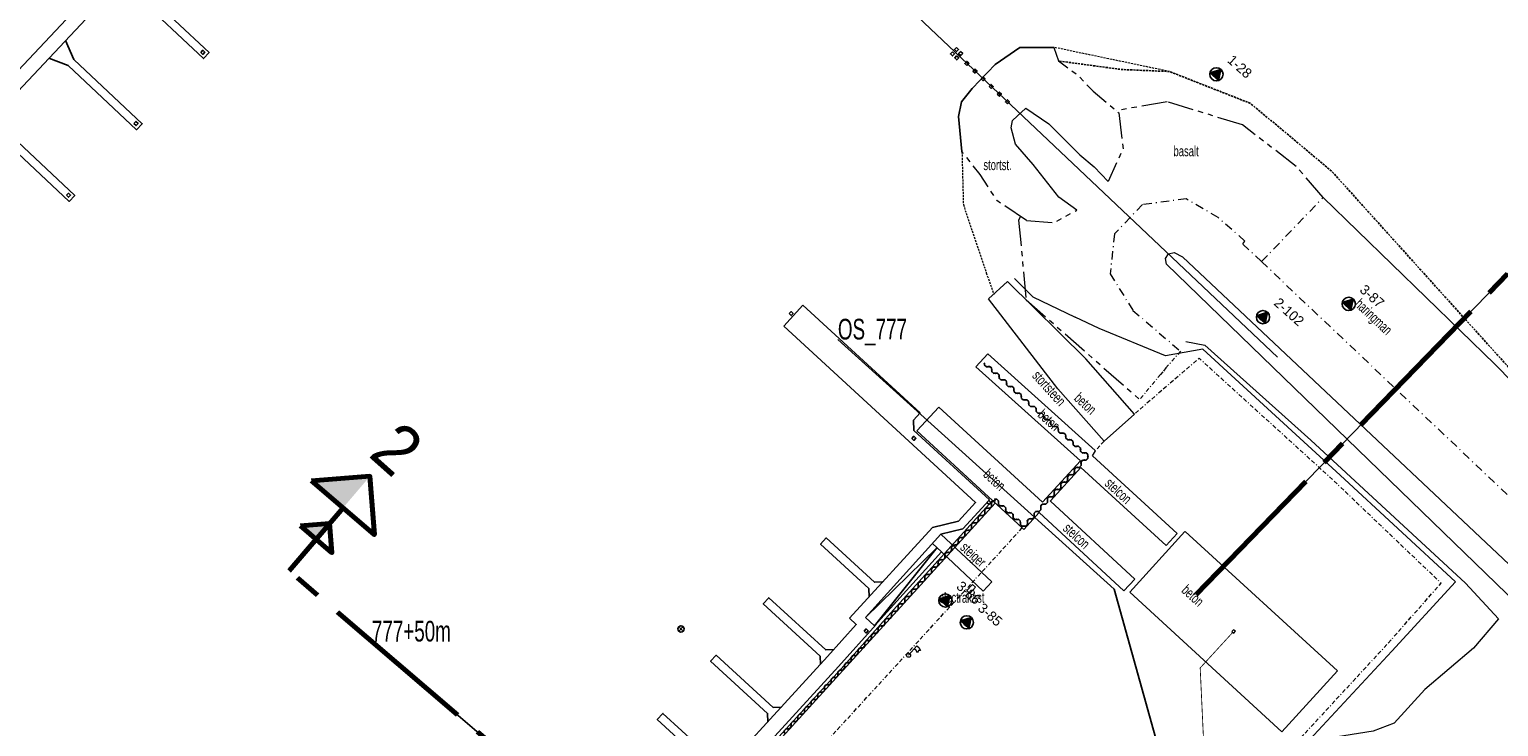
# Model space of a CAD drawing. Header units: metres. Extents: x 63969 to 66720, y 402115 to 403595.
# Tile 40 of 52: x 66382 to 66559, y 402389 to 402473. Entities that reach past the tile are written whole.
import ezdxf
from ezdxf.enums import TextEntityAlignment as Align

# ---------------------------------------------------------------- set-up
doc = ezdxf.new("R2010")
doc.units = ezdxf.units.M
for name, pattern in [('BORDER', [1.75, 0.5, -0.25, 0.5, -0.25, 0, -0.25]), ('CENTER2', [28.575, 19.05, -3.175, 3.175, -3.175]), ('DASHDOT', [1, 0.5, -0.25, 0, -0.25]), ('HIDDEN', [0.375, 0.25, -0.125]), ('PHANTOM2', [1.25, 0.625, -0.125, 0.125, -0.125, 0.125, -0.125])]:
    doc.linetypes.add(name, pattern=pattern)
doc.layers.get('0').update_dxf_attribs({"linetype": 'CONTINUOUS'})
for name, color, linetype, lineweight in [('BS-BETONBAND', 253, 'BORDER', 0), ('BS-HEK', 253, 'RASTER', 0), ('BS-KANT-KREUKELBERM', 35, 'PHANTOM2', 0), ('BS-KANT-VERHARDING', 253, 'CONTINUOUS', 0), ('BS-KRUINLIJN', 253, 'CONTINUOUS', 0), ('BS-KUNSTWERK-CONTOUR', 253, 'CONTINUOUS', 0), ('BS-OVERIGE-TEKSTEN', 253, 'CONTINUOUS', 0), ('BS-PERKOENRIJ-MET-BETONBAND', 213, 'DASHDOT', 0), ('BS-RASTER', 253, 'RASTER', 0), ('BS-RIOOLPERSLEIDING', 253, 'pers', 30), ('BS-SCHAKELKAST', 253, 'CONTINUOUS', 0), ('BS-TEENLIJN', 253, 'CONTINUOUS', 0), ('BS-TUSSENBERM', 253, 'CONTINUOUS', 0), ('BS-VLAGGEMAST', 253, 'CONTINUOUS', 0), ('BS-ZANDLIJN', 2, 'HIDDEN', 20), ('GM-C3D-POINT-BORING', 2, 'CONTINUOUS', 25), ('GM-C3D-POINT-BORING @ 0.5', 2, 'CONTINUOUS', 25), ('GM-C3D-POINT-BORING @ 1', 2, 'CONTINUOUS', 25), ('GM-C3D-POINT-LABEL_BORING', 7, 'CONTINUOUS', 25), ('Plts-Dwarsprofiel', 5, 'CENTER2', 70), ('Plts-Dwarsprofiel @ 0.5', 5, 'CENTER2', 70), ('Plts-Dwarsprofiel @ 1', 5, 'CENTER2', 70)]:
    doc.layers.add(name, color=color, linetype=linetype, lineweight=lineweight)
for name, color, linetype in [('BS-BOORPUNTEN MET CODE', 2, 'CONTINUOUS'), ('BS-DAMWAND', 253, 'CONTINUOUS'), ('BS-MEERPAAL', 253, 'CONTINUOUS'), ('BS-OV.LIJNVORM.OBJECT', 253, 'CONTINUOUS'), ('BS-SCHEIDINGSLIJN-TALUDBEKL', 253, 'CONTINUOUS'), ('BS-SCHEIDINGSLIJN-TALUDBEKLEDING', 253, 'CONTINUOUS'), ('BS-STEIGER (CONTOUR)', 253, 'CONTINUOUS'), ('BS-STORTSTEENLIJN', 253, 'CONTINUOUS'), ('BS-ZANDLIJN NVV', 198, 'HIDDEN'), ('DWARSPROFIEL_LOKATIE', 125, 'CONTINUOUS')]:
    doc.layers.add(name, color=color, linetype=linetype)
doc.styles.add('StagCAD', font='StagCAD.ttf')
doc.linetypes.add('pers', pattern='A,14,-2.5,[22,ProvNB.shx,S=0.75,R=0,X=0,Y=0],-2.5,[22,ProvNB.shx,S=0.75,R=0,X=0,Y=0],-2.5', length=21.5)
doc.linetypes.add('RASTER', pattern='A,3,-2,[200,RASTER,S=0.75,R=0,X=0,Y=0],-2,3', length=10)

# ---------------------------------------------------------------- blocks, each defined once
blk = doc.blocks.new('Meerpaal')
at = {"layer": 'BS-MEERPAAL'}
blk.add_lwpolyline([(0, 0), (0.35, 0), (0.35, 0.35), (0, 0.35)], close=True, dxfattribs=at)
blk = doc.blocks.new('dwp-pijl')
at = {"layer": 'Plts-Dwarsprofiel', "linetype": 'Continuous', "ltscale": 0.5}
blk.add_line((0, 0), (7.27, -6.87), dxfattribs=at)
at = {"layer": 'Plts-Dwarsprofiel', "linetype": 'Continuous', "ltscale": 0.5, "flags": 128}
blk.add_lwpolyline([(10.7, -3.24), (3.83, -10.5), (10.9, -10.3), (10.7, -3.24)], dxfattribs=at)
at = {"layer": 'Plts-Dwarsprofiel', "linetype": 'Continuous', "ltscale": 0.5}
blk.add_solid([(7.27, -6.87), (10.9, -10.3), (10.7, -3.24)], dxfattribs=at)
blk = doc.blocks.new('*U283')
at = {"layer": 'Plts-Dwarsprofiel @ 0.5', "xscale": 0.5, "yscale": 0.5, "zscale": 0.5, "rotation": 92.8159319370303}
blk.add_blockref('dwp-pijl', (66412.91, 402407.39), dxfattribs=at)
at = {"layer": 'Plts-Dwarsprofiel @ 1', "rotation": 92.8159319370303}
blk.add_blockref('dwp-pijl', (66412.91, 402407.39), dxfattribs=at)
blk = doc.blocks.new('4meerpalen')
at = {"layer": 'BS-SCHEIDINGSLIJN-TALUDBEKL', "xscale": -1, "rotation": 359.9999999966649}
for p in [(0.35, 1), (0.35, 0.3), (1.05, 1), (1.05, 0.3)]:
    blk.add_blockref('Meerpaal', p, dxfattribs=at)
blk = doc.blocks.new('Meerpalen')
at = {"layer": 'BS-MEERPAAL'}
for p in [(-7.1, -0.17), (-1.7, -0.17), (-0.35, -0.17)]:
    blk.add_blockref('Meerpaal', p, dxfattribs=at)
at = {"layer": 'BS-MEERPAAL', "xscale": -1}
for p, rotation in [((-5.4, -0.17), 359.9999999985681), ((-4.05, -0.17), 359.9999999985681), ((-2.7, -0.17), 359.9999999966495)]:
    blk.add_blockref('Meerpaal', p, dxfattribs=dict(at, rotation=rotation))
at = {"layer": 'BS-MEERPAAL', "rotation": 90.00000000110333}
blk.add_blockref('4meerpalen', (2.35, -0.52), dxfattribs=at)
blk = doc.blocks.new('Larssen 602')
at = {"layer": 'BS-DAMWAND'}
blk.add_lwpolyline([(0.14, -0.31), (0.14, -0.3, -0.685109), (0.14, -0.3), (0.15, -0.31, 0.67911), (0.16, -0.31), (0.16, -0.29, 0.384342), (0.15, -0.28), (0.13, -0.28, -0.179283), (0.12, -0.27), (0, -0.15, -0.187597), (-0.01, -0.12), (-0.01, 0.12, -0.187597), (0, 0.15), (0.12, 0.27, -0.179283), (0.13, 0.28), (0.15, 0.28, 0.384342), (0.16, 0.29), (0.16, 0.31, 0.67911), (0.15, 0.31), (0.14, 0.3, -0.685109), (0.14, 0.3), (0.14, 0.31, -0.414219), (0.15, 0.32), (0.16, 0.32, -0.400407), (0.17, 0.31), (0.17, 0.29, -0.393259), (0.16, 0.28), (0.13, 0.27, 0.179283), (0.12, 0.27), (0.01, 0.14, 0.187597), (0, 0.12), (0, -0.12, 0.187597), (0.01, -0.14), (0.12, -0.27, 0.179283), (0.13, -0.27), (0.16, -0.28, -0.393259), (0.17, -0.29), (0.17, -0.31, -0.400407), (0.16, -0.32), (0.15, -0.32, -0.414219)], format="xyb", close=True, dxfattribs=at)
for points in [[(0.19, 0.3), (0.11, 0.3)], [(0.15, 0.34), (0.15, 0.26)], [(0.19, -0.3), (0.11, -0.3)], [(0.15, -0.34), (0.15, -0.26)]]:
    blk.add_lwpolyline(points, dxfattribs=at)
blk = doc.blocks.new('Stalen damwand')
at = {"layer": 'BS-DAMWAND'}
for p, q in [((-0.6, 0.01), (-0.61, 0.01)), ((-0.61, -0.01), (-0.6, 0)), ((-0.58, 0.02), (-0.58, 0)), ((-0.58, -0.01), (-0.57, 0.02)), ((-0.45, 0.15), (-0.57, 0.03)), ((-0.57, 0.03), (-0.44, 0.14)), ((-0.18, 0.16), (-0.42, 0.16)), ((-0.42, 0.15), (-0.18, 0.15)), ((-0.16, 0.14), (-0.03, 0.03)), ((-0.03, 0.03), (-0.15, 0.15)), ((-0.03, 0.02), (-0.02, -0.01)), ((-0.02, 0), (-0.02, 0.02)), ((0.01, 0.01), (0, 0.01)), ((0, 0), (0.01, -0.01)), ((-0.62, 0), (-0.62, -0.01)), ((-0.59, -0.01), (-0.61, -0.01)), ((-0.61, -0.02), (-0.59, -0.02)), ((0.01, -0.01), (-0.01, -0.01)), ((-0.01, -0.02), (0.01, -0.02)), ((0.02, -0.01), (0.02, 0))]:
    blk.add_line(p, q, dxfattribs=at)
for points in [[(-1.24, 0), (-1.16, 0)], [(-1.2, 0.04), (-1.2, -0.04)], [(-0.56, 0), (-0.64, 0)], [(-0.64, 0), (-0.56, 0)], [(-0.6, 0.04), (-0.6, -0.04)], [(-0.6, -0.04), (-0.6, 0.04)], [(0.04, 0), (-0.04, 0)], [(0, -0.04), (0, 0.04)]]:
    blk.add_lwpolyline(points, dxfattribs=at)
blk.add_lwpolyline([(-0.59, -0.01), (-0.6, -0.01, -0.685109), (-0.6, 0), (-0.59, 0.01, 0.67911), (-0.59, 0.01), (-0.61, 0.01, 0.384342), (-0.62, 0), (-0.62, -0.02, -0.179283), (-0.63, -0.03), (-0.75, -0.15, -0.187597), (-0.78, -0.15), (-1.02, -0.15, -0.187597), (-1.05, -0.15), (-1.17, -0.03, -0.179283), (-1.18, -0.02), (-1.18, 0, 0.384342), (-1.19, 0.01), (-1.21, 0.01, 0.67911), (-1.21, 0.01), (-1.2, 0, -0.685109), (-1.2, -0.01), (-1.21, -0.01, -0.414219), (-1.22, 0), (-1.22, 0.01, -0.400407), (-1.21, 0.02), (-1.19, 0.02, -0.393259), (-1.18, 0.01), (-1.17, -0.02, 0.179283), (-1.17, -0.03), (-1.04, -0.14, 0.187597), (-1.02, -0.15), (-0.78, -0.15, 0.187597), (-0.76, -0.14), (-0.63, -0.03, 0.179283), (-0.63, -0.02), (-0.62, 0.01, -0.393259), (-0.61, 0.02), (-0.59, 0.02, -0.400407), (-0.58, 0.01), (-0.58, 0, -0.414219)], format="xyb", close=True, dxfattribs=at)
for centre, radius, start, end in [((-0.61, 0), 0.01, 89.9989, 180), ((-0.6, 0.01), 0.0025, 312.3386, 90.0002), ((-0.56, 0.01), 0.025, 132.5, 173.1567), ((-0.56, 0.01), 0.015, 132.5, 173.1567), ((-0.42, 0.12), 0.036, 90, 132.5), ((-0.42, 0.12), 0.03, 90, 132.5), ((-0.18, 0.12), 0.036, 47.5, 90), ((-0.18, 0.12), 0.03, 47.5, 90), ((-0.04, 0.01), 0.025, 6.8433, 47.5), ((-0.04, 0.01), 0.015, 6.8433, 47.5), ((0, 0.01), 0.0025, 89.9998, 227.6614), ((0.01, 0), 0.01, 0, 90.0011), ((-0.61, -0.01), 0.01, 180, 267.286), ((-0.61, -0.01), 0.0025, 132.3379, 269.0612), ((-0.59, 0), 0.008, 269.0612, 353.1567), ((-0.59, -0.01), 0.01, 267.286, 353.1567), ((-0.01, 0), 0.008, 186.8433, 270.9388), ((-0.01, -0.01), 0.01, 186.8433, 272.714), ((0.01, -0.01), 0.0025, 270.9388, 47.6621), ((0.01, -0.01), 0.01, 272.714, 0)]:
    blk.add_arc(centre, radius, start, end, dxfattribs=at)
blk = doc.blocks.new('Meerpaal rond')
at = {"layer": 'BS-MEERPAAL'}
for p, q in [((0.45, 0), (-0.45, 0)), ((0, 0.45), (0, -0.45))]:
    blk.add_line(p, q, dxfattribs=at)
blk.add_circle((0, 0), 0.38, dxfattribs=at)
blk = doc.blocks.new('BORING-PBZ')
at = {"layer": 'BS-BOORPUNTEN MET CODE'}
h = blk.add_hatch(color=256, dxfattribs=at)
h.dxf.hatch_style = 1
h.paths.add_polyline_path([(0, 0.8), (-0.69, -0.4), (0.69, -0.4)])
blk.add_lwpolyline([(0, 0.8), (-0.69, -0.4), (0.69, -0.4)], close=True, dxfattribs=at)
blk.add_circle((0, 0), 0.8, dxfattribs=at)
blk = doc.blocks.new('*U309')
at = {"layer": 'GM-C3D-POINT-BORING @ 0.5', "xscale": 0.4999999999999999, "yscale": 0.4999999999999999, "zscale": 0.4999999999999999, "rotation": 318}
blk.add_blockref('BORING-PBZ', (66524.876, 402467.314), dxfattribs=at)
at = {"layer": 'GM-C3D-POINT-BORING @ 1', "rotation": 318}
blk.add_blockref('BORING-PBZ', (66524.876, 402467.314, -1.061), dxfattribs=at)
blk = doc.blocks.new('*U314')
at = {"layer": 'GM-C3D-POINT-BORING @ 0.5', "xscale": 0.4999999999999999, "yscale": 0.4999999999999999, "zscale": 0.4999999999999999, "rotation": 318}
blk.add_blockref('BORING-PBZ', (66530.504, 402438.001), dxfattribs=at)
at = {"layer": 'GM-C3D-POINT-BORING @ 1', "rotation": 318}
blk.add_blockref('BORING-PBZ', (66530.504, 402438.001, 4.549), dxfattribs=at)
blk = doc.blocks.new('*U391')
at = {"layer": 'GM-C3D-POINT-BORING @ 0.5', "xscale": 0.4999999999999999, "yscale": 0.4999999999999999, "zscale": 0.4999999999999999, "rotation": 318}
blk.add_blockref('BORING-PBZ', (66494.736, 402401.154), dxfattribs=at)
at = {"layer": 'GM-C3D-POINT-BORING @ 1', "rotation": 318}
blk.add_blockref('BORING-PBZ', (66494.736, 402401.154, 3.411), dxfattribs=at)
blk = doc.blocks.new('*U392')
at = {"layer": 'GM-C3D-POINT-BORING @ 0.5', "xscale": 0.4999999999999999, "yscale": 0.4999999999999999, "zscale": 0.4999999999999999, "rotation": 318}
blk.add_blockref('BORING-PBZ', (66492.148, 402403.792), dxfattribs=at)
at = {"layer": 'GM-C3D-POINT-BORING @ 1', "rotation": 318}
blk.add_blockref('BORING-PBZ', (66492.148, 402403.792, 2.836), dxfattribs=at)
blk = doc.blocks.new('*U393')
at = {"layer": 'GM-C3D-POINT-BORING @ 0.5', "xscale": 0.4999999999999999, "yscale": 0.4999999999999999, "zscale": 0.4999999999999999, "rotation": 318}
blk.add_blockref('BORING-PBZ', (66540.858, 402439.593), dxfattribs=at)
at = {"layer": 'GM-C3D-POINT-BORING @ 1', "rotation": 318}
blk.add_blockref('BORING-PBZ', (66540.858, 402439.593, 1.953), dxfattribs=at)
blk = doc.blocks.new('vlaggemast')
at = {"layer": 'BS-VLAGGEMAST'}
for p, q in [((0, 0), (-1.11, -1.01)), ((-1.5, -0.44), (-1.26, -0.43)), ((-1.31, -0.79), (-1.5, -0.44)), ((-1.11, -1.01), (-1.31, -0.79)), ((-1.26, -0.43), (-1.1, -0.18)), ((-1.1, -0.18), (-0.97, -0.47)), ((-0.97, -0.47), (-0.76, -0.69))]:
    blk.add_line(p, q, dxfattribs=at)
blk.add_circle((0, 0), 0.24, dxfattribs=at)

msp = doc.modelspace()

# ---------------------------------------------------------------- linework, layer by layer
at = {"layer": 'BS-BETONBAND', "flags": 128}
for points in [[(66424.19, 402262.06), (66434.78, 402277.21), (66447.7, 402295.76), (66459.79, 402313.12), (66466.78, 402326.12), (66470.39, 402334.65), (66473.49, 402342.03), (66476.09, 402348.21), (66484.81, 402359.08), (66492.77, 402368.99), (66501.14, 402379.27), (66504.89, 402383.95), (66508.78, 402380.31), (66523.44, 402384.48), (66534.93, 402387.07), (66545.5, 402398.51), (66552.02, 402405.88), (66538.93, 402418.37), (66522.8, 402433.03), (66514.99, 402426.3)], [(66511.31, 402423.03), (66510.29, 402421.93), (66510.25, 402421.89)], [(66397.6, 402298.76), (66416.2, 402319.34), (66432.85, 402337.57), (66448.39, 402354.59), (66458.37, 402365.53), (66468.52, 402376.63), (66483.93, 402393.47), (66501.4, 402412.52), (66501.44, 402412.56)]]:
    msp.add_lwpolyline(points, dxfattribs=at)
at = {"layer": 'BS-DAMWAND'}
for p, q in [((66485.9, 402402.67), (66497.85, 402415.86)), ((66482.5, 402401.74), (66491.62, 402411.81)), ((66483.61, 402400.73), (66491.7, 402409.67))]:
    msp.add_line(p, q, dxfattribs=at)
at = {"layer": 'BS-DAMWAND', "flags": 128}
msp.add_lwpolyline([(66400.59, 402309.08), (66404.21, 402313.01), (66417.66, 402327.84), (66431.97, 402343.46), (66447.65, 402360.75), (66462.66, 402377.13), (66479.55, 402395.54), (66485.9, 402402.67)], dxfattribs=at)
at = {"layer": 'BS-HEK', "flags": 128}
msp.add_lwpolyline([(66485.23, 402359.52), (66485.5, 402359.3), (66485.71, 402359.17), (66501.98, 402379.45), (66509.22, 402379.68), (66524.2, 402384.52), (66536.13, 402386.97), (66546.06, 402397.67), (66553.76, 402406.03), (66539.81, 402418.93), (66523.24, 402434.14), (66518.75, 402433.31), (66510.71, 402436.64), (66507.84, 402438.01)], dxfattribs=at)
at = {"layer": 'BS-KANT-KREUKELBERM', "ltscale": 5}
msp.add_line((66501.9, 402440.1), (66515.61, 402428.06), dxfattribs=at)
at = {"layer": 'BS-KANT-KREUKELBERM', "ltscale": 5, "flags": 128}
for points in [[(66505.24, 402470.57), (66505.79, 402468.93), (66508.1, 402467.27), (66509.98, 402465.27), (66513.1, 402462.66)], [(66513.1, 402462.66), (66513.61, 402458.32), (66511.8, 402454.39)], [(66501.93, 402449.68), (66498.35, 402452.09), (66496.36, 402455.22), (66494.15, 402458)], [(66501.93, 402449.68), (66505.24, 402449.39), (66508.04, 402450.93)]]:
    msp.add_lwpolyline(points, dxfattribs=at)
at = {"layer": 'BS-KANT-KREUKELBERM', "ltscale": 5}
for points in [[(66537.76, 402452.46), (66534.51, 402456.2), (66528.05, 402461.2), (66518.95, 402464), (66512.78, 402462.93)], [(66501.24, 402450.14), (66500.99, 402449.7), (66501.9, 402440.1)], [(66558.49, 402432.34), (66577.98, 402412.2)]]:
    msp.add_lwpolyline(points, dxfattribs=at)
at = {"layer": 'BS-KANT-VERHARDING'}
msp.add_lwpolyline([(66505.74, 402429.34), (66497.36, 402440.22), (66499.67, 402442.31), (66509.13, 402432.98)], dxfattribs=at)
at = {"layer": 'BS-KANT-VERHARDING', "flags": 128}
msp.add_lwpolyline([(66503.48, 402414.4), (66513.7, 402404.95), (66515.03, 402406.37), (66504.83, 402415.8), (66504.83, 402415.82), (66508.52, 402419.84), (66518.8, 402410.44), (66520.13, 402411.88), (66509.9, 402421.26), (66510.28, 402421.86), (66510.25, 402421.89), (66497.26, 402433.57), (66495.84, 402431.99), (66508.48, 402420.64), (66503.86, 402415.66), (66491.34, 402427.15), (66488.7, 402424.26), (66501.44, 402412.56), (66501.63, 402412.38)], close=True, dxfattribs=at)
for points in [[(66505.74, 402429.34), (66511.31, 402423.03), (66514.99, 402426.3), (66509.13, 402432.98)], [(66521.08, 402412.12), (66514.41, 402404.8), (66532.78, 402387.95), (66539.51, 402395.31), (66521.12, 402412.11)]]:
    msp.add_lwpolyline(points, dxfattribs=at)
at = {"layer": 'BS-KANT-VERHARDING'}
msp.add_lwpolyline([(66526.75, 402400.05), (66526.97, 402399.85), (66527.18, 402400.07), (66526.95, 402400.27)], close=True, dxfattribs=at)
at = {"layer": 'BS-KRUINLIJN', "flags": 128}
msp.add_lwpolyline([(66508.04, 402450.93), (66505.85, 402452.47), (66502.74, 402456.41), (66500.6, 402458.88), (66500.08, 402460.87), (66500.26, 402461.73), (66501.87, 402463.24), (66504.63, 402461.35), (66508.39, 402457.59), (66510.12, 402456.15), (66511.8, 402454.39)], dxfattribs=at)
at = {"layer": 'BS-KUNSTWERK-CONTOUR'}
for p, q in [((66497.75, 402406.03), (66491.62, 402411.81)), ((66491.7, 402409.67), (66496.72, 402404.93)), ((66496.72, 402404.93), (66497.75, 402406.03))]:
    msp.add_line(p, q, dxfattribs=at)
at = {"layer": 'BS-PERKOENRIJ-MET-BETONBAND', "ltscale": 2}
for points in [[(66602.65, 402381.59, 0), (66587.83, 402390.4, 0), (66586.99, 402391, 0), (66585.9, 402392.02, 0), (66530.34, 402444.7, 0), (66528.06, 402446.83, 0), (66528.33, 402447.19, 0), (66525.09, 402450.02, 0), (66521.24, 402452.27, 0), (66515.95, 402451.58, 0), (66512.58, 402448.05, 0), (66512.04, 402443.24, 0), (66514.8, 402438.82, 0), (66520.55, 402433.88, 0)], [(66530.34, 402444.7, 0), (66537.76, 402452.46, 0)]]:
    msp.add_polyline3d(points, dxfattribs=at)
at = {"layer": 'BS-PERKOENRIJ-MET-BETONBAND'}
msp.add_polyline3d([(66520.55, 402433.88, 0), (66518.79, 402431.88, 0), (66518.4, 402431.41, 0), (66518.14, 402431.08, 0), (66515.61, 402428.06, 0)], dxfattribs=at)
at = {"layer": 'BS-RASTER', "flags": 128}
msp.add_lwpolyline([(66500.49, 402442.65), (66502.71, 402440.46), (66507.84, 402438.01)], dxfattribs=at)
at = {"layer": 'BS-RIOOLPERSLEIDING', "ltscale": 0.5, "const_width": 0.1}
msp.add_lwpolyline([(66357.53, 402234.93), (66358.49, 402240.56, -0.183414), (66359.21, 402241.78), (66378.7, 402257.43), (66409.34, 402276.49, 0.339594), (66410.2, 402278.77), (66407.49, 402287.69, -0.265191), (66407.93, 402289.62), (66493.64, 402383.15), (66523.44, 402384.48), (66522.92, 402395.65), (66526.86, 402399.95)], format="xyb", dxfattribs=at)
at = {"layer": 'BS-SCHAKELKAST'}
msp.add_lwpolyline([(66494.75, 402404.99), (66495.43, 402405.73), (66495.8, 402405.39), (66495.12, 402404.65)], close=True, dxfattribs=at)
at = {"layer": 'BS-SCHEIDINGSLIJN-TALUDBEKLEDING'}
msp.add_line((66394.4, 402301.62), (66498.18, 402415.56), dxfattribs=at)
at = {"layer": 'BS-STEIGER (CONTOUR)'}
for p, q in [((66337.52, 402422.38), (66413.16, 402502.89)), ((66338.76, 402421.22), (66414.4, 402501.72)), ((66386.91, 402469.11), (66385.89, 402471.38)), ((66386.22, 402468.38), (66383.89, 402469.25)), ((66472.63, 402436.91), (66474.95, 402439.44)), ((66474.95, 402439.44), (66489.1, 402426.44)), ((66489.1, 402426.44), (66488.31, 402425.58)), ((66488.31, 402425.58), (66488.36, 402424.31)), ((66488.36, 402424.31), (66497.46, 402415.95)), ((66497.46, 402415.95), (66494.25, 402412.45)), ((66480.56, 402401.65), (66490.59, 402412.59)), ((66491.62, 402411.81), (66494.25, 402412.45)), ((66491.7, 402409.67), (66490.59, 402410.67)), ((66482.5, 402401.74), (66483.61, 402400.73)), ((66479.26, 402395.81), (66483.8, 402400.91)), ((66462.37, 402377.4), (66479.26, 402395.81))]:
    msp.add_line(p, q, dxfattribs=at)
for points in [[(66394.97, 402477.7), (66403.23, 402469.94), (66402.54, 402469.21), (66394.29, 402476.97)], [(66386.91, 402469.11), (66395.16, 402461.35), (66394.48, 402460.62), (66386.22, 402468.38)], [(66378.77, 402460.45), (66387.02, 402452.69), (66386.34, 402451.96), (66378.08, 402459.72)], [(66490.59, 402412.59), (66493.72, 402413.35), (66495.8, 402415.61), (66472.63, 402436.91)], [(66484.57, 402406.03), (66483.59, 402405.99), (66477.75, 402411.34), (66477.07, 402410.6), (66482.91, 402405.24), (66482.95, 402404.25)], [(66482.5, 402401.74), (66491.15, 402410.17), (66483.61, 402400.73)], [(66478.69, 402397.86), (66477.7, 402397.82), (66470.82, 402404.12), (66470.15, 402403.38), (66477.02, 402397.08), (66477.06, 402396.09)], [(66472.34, 402390.93), (66471.35, 402390.89), (66464.47, 402397.19), (66463.8, 402396.45), (66470.67, 402390.15), (66470.71, 402389.16)], [(66465.9, 402383.9), (66464.91, 402383.86), (66458.03, 402390.16), (66457.36, 402389.42), (66464.23, 402383.12), (66464.27, 402382.13)]]:
    msp.add_lwpolyline(points, dxfattribs=at)
at = {"layer": 'BS-STEIGER (CONTOUR)', "flags": 128}
msp.add_lwpolyline([(66407.23, 402319.61), (66416.04, 402329.33), (66430.35, 402344.94), (66446.02, 402362.23), (66461.04, 402378.62), (66477.92, 402397.02), (66481.39, 402400.91), (66480.56, 402401.65)], dxfattribs=at)
at = {"layer": 'BS-STORTSTEENLIJN', "ltscale": 5, "flags": 128}
msp.add_lwpolyline([(66494.15, 402458), (66493.72, 402462.21), (66494.11, 402464), (66495.38, 402465.6), (66498.15, 402468.49), (66501.14, 402470.54), (66505.24, 402470.57)], dxfattribs=at)
at = {"layer": 'BS-TEENLIJN', "flags": 128}
for points in [[(66537.76, 402452.46), (66558.49, 402432.34)], [(66521.2, 402435.04), (66523.5, 402434.62), (66536.28, 402423.13), (66554.94, 402405.89), (66558.93, 402401.58), (66555.94, 402398.03), (66550.04, 402393.03), (66546.36, 402388.99), (66543.82, 402388.01), (66538.5, 402387.19), (66535.34, 402386.49), (66524.23, 402384.17), (66509.43, 402379.04), (66506.39, 402378.73), (66503.48, 402378.19), (66500.53, 402376.7), (66498.41, 402374.55), (66490.81, 402365.15), (66485.64, 402358.81), (66477.13, 402348.9)]]:
    msp.add_lwpolyline(points, dxfattribs=at)
at = {"layer": 'BS-TEENLIJN'}
msp.add_polyline3d([(66537.76, 402452.46, 0), (66558.49, 402432.34, 0)], dxfattribs=at)
at = {"layer": 'BS-TUSSENBERM', "flags": 128}
msp.add_lwpolyline([(66569.82, 402385.81), (66576.65, 402388.4), (66518.87, 402444.41), (66518.75, 402445.09), (66519.08, 402445.64), (66519.79, 402445.8), (66520.8, 402445.29), (66575.4, 402393.84), (66581.38, 402388.62), (66585.9, 402385.61), (66601.04, 402379.52)], dxfattribs=at)
at = {"layer": 'BS-ZANDLIJN'}
for points in [[(66577.98, 402412.2, 0), (66538.79, 402455.63, 0), (66529, 402463.8, 0), (66519.21, 402467.65, 0), (66505.24, 402470.57, 0)], [(66494.15, 402458, 0), (66494.32, 402451.6, 0), (66497.09, 402443.33, 0), (66498.01, 402440.75, 0)]]:
    msp.add_polyline3d(points, dxfattribs=at)
at = {"layer": 'BS-ZANDLIJN NVV', "flags": 128}
msp.add_lwpolyline([(66577.98, 402412.2), (66538.79, 402455.63), (66529, 402463.8), (66519.21, 402467.65), (66513.35, 402467.9), (66505.79, 402468.93)], dxfattribs=at)
at = {"layer": 'DWARSPROFIEL_LOKATIE', "color": 203}
for p, q in [((66488.81, 402474.24), (66532.24, 402433.15)), ((66522.42, 402404.5), (66574.73, 402458.39)), ((66422.89, 402398.84), (66536.83, 402301.27))]:
    msp.add_line(p, q, dxfattribs=at)
at = {"layer": 'DWARSPROFIEL_LOKATIE'}
msp.add_polyline3d([(66479.17, 402435.3, 0), (66512.54, 402405.17, 0), (66540.15, 402306.19, 0)], dxfattribs=at)
at = {"layer": 'Plts-Dwarsprofiel'}
msp.add_line((66498.34, 402334.24), (66412.91, 402407.39), dxfattribs=at)
msp.add_lwpolyline([(66522.42, 402404.5), (66603.5, 402488.03)], dxfattribs=at)

# ---------------------------------------------------------------- block references
for p, rotation in [((66402.22, 402469.96), 316.7851979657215), ((66394.16, 402461.37), 316.7851979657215), ((66386.02, 402452.71), 316.7851979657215), ((66473.27, 402438.42), 317.4121688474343), ((66488.1, 402423.36), 317.4121688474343)]:
    msp.add_blockref('Meerpaal', p, dxfattribs=dict(rotation=rotation))
at = {"layer": 'BS-DAMWAND'}
for name, p, rotation in [('Stalen damwand', (66497.75, 402431.62), 318.0641886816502), ('Stalen damwand', (66498.64, 402430.82), 318.0641886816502), ('Stalen damwand', (66499.54, 402430.02), 318.0641886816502), ('Stalen damwand', (66500.43, 402429.22), 318.0641886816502), ('Stalen damwand', (66501.32, 402428.41), 318.0641886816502), ('Stalen damwand', (66502.21, 402427.61), 318.0641886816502), ('Stalen damwand', (66503.11, 402426.81), 318.0641886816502), ('Stalen damwand', (66504, 402426.01), 318.0641886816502), ('Stalen damwand', (66504.89, 402425.21), 318.0641886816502), ('Stalen damwand', (66505.78, 402424.4), 318.0641886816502), ('Stalen damwand', (66506.68, 402423.6), 318.0641886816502), ('Stalen damwand', (66507.57, 402422.8), 318.0641886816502), ('Stalen damwand', (66508.46, 402422), 318.0641886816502), ('Stalen damwand', (66509.36, 402421.2), 318.0641886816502), ('Stalen damwand', (66508.13, 402419.86), 47.56686641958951), ('Stalen damwand', (66508.94, 402420.74), 47.56686641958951), ('Stalen damwand', (66506.51, 402418.08), 47.56686641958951), ('Stalen damwand', (66507.32, 402418.97), 47.56686641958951), ('Stalen damwand', (66498.13, 402415.83), 47.828348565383), ('Stalen damwand', (66504.89, 402416.31), 47.56686641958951), ('Stalen damwand', (66505.7, 402417.2), 47.56686641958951), ('Stalen damwand', (66496.52, 402414.05), 47.828348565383), ('Stalen damwand', (66497.32, 402414.94), 47.828348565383), ('Stalen damwand', (66503.27, 402414.54), 47.56686641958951), ('Stalen damwand', (66504.08, 402415.43), 47.56686641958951), ('Stalen damwand', (66494.91, 402412.27), 47.828348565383), ('Stalen damwand', (66495.71, 402413.16), 47.828348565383), ('Larssen 602', (66501.09, 402413.49), 227.4121746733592), ('Larssen 602', (66501.33, 402412.86), 47.45828426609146), ('Stalen damwand', (66502.46, 402413.66), 47.56686641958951), ('Stalen damwand', (66493.29, 402410.49), 47.828348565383), ('Stalen damwand', (66494.1, 402411.38), 47.828348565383), ('Stalen damwand', (66491.68, 402408.72), 47.828348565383), ('Stalen damwand', (66492.49, 402409.6), 47.828348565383), ('Stalen damwand', (66490.07, 402406.94), 47.828348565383), ('Stalen damwand', (66490.88, 402407.83), 47.828348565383), ('Stalen damwand', (66488.46, 402405.16), 47.828348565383), ('Stalen damwand', (66489.27, 402406.05), 47.828348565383), ('Stalen damwand', (66486.85, 402403.38), 47.828348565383), ('Stalen damwand', (66487.66, 402404.27), 47.828348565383)]:
    msp.add_blockref(name, p, dxfattribs=dict(at, rotation=rotation))
at = {"layer": 'BS-DAMWAND', "xscale": -1}
for name, p, rotation in [('Larssen 602', (66509.25, 402420.86), 317.5668664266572), ('Stalen damwand', (66499, 402415.21), 137.4121746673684), ('Stalen damwand', (66499.88, 402414.39), 137.4121746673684), ('Stalen damwand', (66500.77, 402413.58), 137.4121746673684), ('Stalen damwand', (66485.64, 402402.05), 227.649222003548), ('Larssen 602', (66485.73, 402402.37), 137.6492220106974), ('Stalen damwand', (66484.02, 402400.27), 227.649222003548), ('Stalen damwand', (66484.83, 402401.16), 227.649222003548), ('Stalen damwand', (66482.41, 402398.5), 227.6492219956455), ('Stalen damwand', (66483.21, 402399.39), 227.6492219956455), ('Stalen damwand', (66480.79, 402396.73), 227.6492219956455), ('Stalen damwand', (66481.6, 402397.61), 227.6492219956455), ('Stalen damwand', (66479.17, 402394.95), 227.6492219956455), ('Stalen damwand', (66479.98, 402395.84), 227.6492219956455), ('Stalen damwand', (66477.56, 402393.18), 227.6492220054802), ('Stalen damwand', (66478.36, 402394.07), 227.6492219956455), ('Stalen damwand', (66475.94, 402391.4), 227.6492220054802), ('Stalen damwand', (66476.75, 402392.29), 227.6492220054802), ('Stalen damwand', (66474.32, 402389.63), 227.6492220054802), ('Stalen damwand', (66475.13, 402390.52), 227.6492220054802), ('Stalen damwand', (66473.51, 402388.74), 227.6492220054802)]:
    msp.add_blockref(name, p, dxfattribs=dict(at, rotation=rotation))
at = {"layer": 'BS-MEERPAAL', "xscale": -1, "rotation": 316.5881189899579}
msp.add_blockref('Meerpalen', (66494.61, 402468.75), dxfattribs=at)
at = {"layer": 'BS-MEERPAAL', "rotation": 317.5793038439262}
for p in [(66497.16, 402415.62), (66482.34, 402400.1)]:
    msp.add_blockref('Meerpaal', p, dxfattribs=at)
at = {"layer": 'BS-STEIGER (CONTOUR)', "rotation": 46.36594540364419}
msp.add_blockref('Meerpaal rond', (66460.22, 402400.36), dxfattribs=at)
at = {"layer": 'BS-VLAGGEMAST', "rotation": 186}
msp.add_blockref('vlaggemast', (66487.71, 402397.18), dxfattribs=at)
at = {"layer": 'GM-C3D-POINT-BORING'}
for name in ['*U309', '*U314', '*U393', '*U392', '*U391']:
    msp.add_blockref(name, (0, 0), dxfattribs=at)
at = {"layer": 'Plts-Dwarsprofiel'}
msp.add_blockref('*U283', (0, 0), dxfattribs=at)

# ---------------------------------------------------------------- texts
at = {"layer": 'BS-OV.LIJNVORM.OBJECT', "width": 0.68}
msp.add_text('electrakast', height=1.25, dxfattribs=at).set_placement((66491.37, 402403.52))
at = {"layer": 'BS-OVERIGE-TEKSTEN', "width": 0.68}
for s, rotation, p in [('basalt', 359.6504, (66521.22, 402458.07)), ('haringman', 316.5259, (66543.77, 402437.93)), ('stortsteen', 312.1264, (66504.68, 402429.42))]:
    msp.add_text(s, height=1.25, rotation=rotation, dxfattribs=at).set_placement(p, align=Align.MIDDLE)
for s, p in [('beton', (66507.59, 402428.06)), ('beton', (66503.2, 402426.07)), ('beton', (66496.61, 402418.86)), ('stelcon', (66511.29, 402417.78)), ('stelcon', (66506.25, 402412.35)), ('steiger', (66493.85, 402410.04)), ('beton', (66520.57, 402404.88))]:
    msp.add_text(s, height=1.25, rotation=317.5886, dxfattribs=at).set_placement(p)
at = {"layer": 'BS-SCHEIDINGSLIJN-TALUDBEKLEDING', "width": 0.68}
msp.add_text('stortst.', height=1.25, dxfattribs=at).set_placement((66496.74, 402455.75))
at = {"layer": 'DWARSPROFIEL_LOKATIE', "width": 0.68}
msp.add_text('OS_777', height=2.5, dxfattribs=at).set_placement((66479.17, 402435.3))
at = {"layer": 'DWARSPROFIEL_LOKATIE', "color": 203, "width": 0.68}
msp.add_text('777+50m', height=2.5, dxfattribs=at).set_placement((66422.89, 402398.84))
at = {"layer": 'GM-C3D-POINT-LABEL_BORING', "linetype": 'ByBlock', "char_height": 1.2, "attachment_point": 4, "rotation": 318.2837}
for s, insert in [('1-28', (66526.5, 402469.31, -1.06)), ('3-87', (66542.48, 402441.59, 1.95)), ('2-102', (66532.12, 402440, 4.55)), ('3-86', (66493.77, 402405.79, 2.84)), ('3-85', (66496.36, 402403.15, 3.41))]:
    msp.add_mtext(s, dxfattribs=dict(at, insert=insert))
at = {"layer": 'Plts-Dwarsprofiel', "linetype": 'Continuous', "ltscale": 0.5, "style": 'StagCAD', "width": 0.96}
msp.add_text('2', height=6, rotation=318.2837, dxfattribs=at).set_placement((66425.96, 402422.14), align=Align.MIDDLE)

doc.saveas('drawing.dxf')
